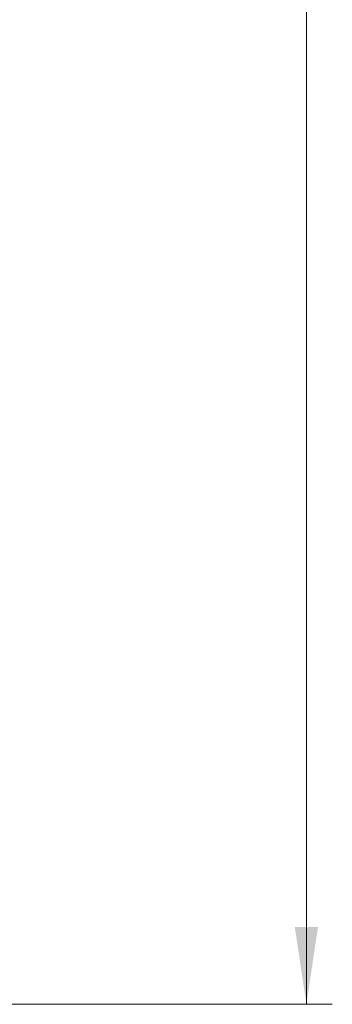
# Model space of a CAD drawing. Header units: millimetres. Extents: x 17 to 414, y 5 to 292.
# Tile 27 of 53: x 140 to 152, y 139 to 177. Entities that reach past the tile are written whole.
import ezdxf

# ---------------------------------------------------------------- set-up
doc = ezdxf.new("R2010")
doc.units = ezdxf.units.MM
doc.styles.add('SLDTEXTSTYLE0', font='TXT', dxfattribs={"width": 0.75})
doc.dimstyles.new('SLDDIMSTYLE0', dxfattribs={"dimtxt": 3.5, "dimasz": 3, "dimexe": 0, "dimexo": 0.0625, "dimgap": 0.875, "dimtad": 1, "dimdec": 1, "dimrnd": 1e-09, "dimzin": 12, "dimdsep": 46, "dimtxsty": 'SLDTEXTSTYLE0', "dimsah": 1, "dimcen": 0.09, "dimadec": 0, "dimazin": 3, "dimtfac": 1, "dimtdec": 1, "dimtofl": 0, "dimtmove": 0, "dimatfit": 3, "dimfxl": 1, "dimfrac": 2, "dimtolj": 1, "dimtzin": 12, "dimarcsym": 0})

# ---------------------------------------------------------------- blocks, each defined once
blk = doc.blocks.new('_D')
at = {"color": 7, "linetype": 'Continuous', "lineweight": 0}
for p, q in [((118.216, 282.928), (152.227, 282.928)), ((151.226, 138.917), (151.227, 282.928)), ((124.526, 138.917), (152.226, 138.917))]:
    blk.add_line(p, q, dxfattribs=at)
at = {"color": 7, "linetype": 'Continuous', "lineweight": 18}
for points in [[(151.227, 282.928), (150.777, 279.928), (151.677, 279.928)], [(151.226, 138.917), (151.676, 141.917), (150.776, 141.917)]]:
    blk.add_solid(points, dxfattribs=at)
at = {"color": 7, "linetype": 'Continuous', "lineweight": 18, "insert": (146.715, 207.043), "char_height": 3.5, "attachment_point": 1, "rotation": 89.9999, "style": 'SLDTEXTSTYLE0'}
blk.add_mtext('144', dxfattribs=at)

msp = doc.modelspace()

# ---------------------------------------------------------------- dimensions: what is measured, and where the dimension line sits
at = {"color": 7, "linetype": 'Continuous', "lineweight": 18}
dim = msp.add_linear_dim(base=(151.227, 282.928), p1=(123.526, 138.917), p2=(117.216, 282.928), angle=89.9999, dimstyle='SLDDIMSTYLE0', dxfattribs=at)
dim.commit()
dim.dimension.update_dxf_attribs({"geometry": '_D', "text_midpoint": (151.226, 210.923), "dimtype": 160})

doc.saveas('drawing.dxf')
